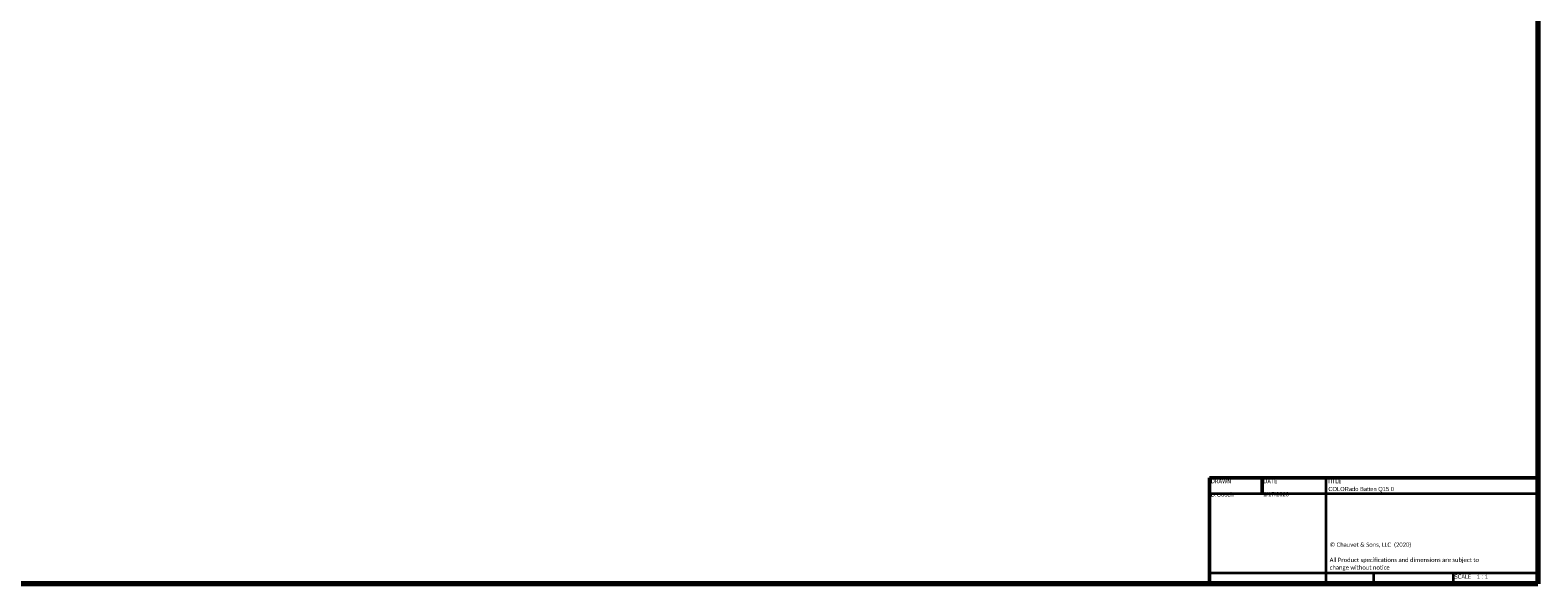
# Model space of a CAD drawing. Header units: millimetres. Extents: x 20 to 2980, y 20 to 2980.
# Tile 3 of 6: x 2076 to 2980, y 20 to 352. Entities that reach past the tile are written whole.
import ezdxf
from ezdxf.enums import TextEntityAlignment as Align

# ---------------------------------------------------------------- set-up
doc = ezdxf.new("R2018")
doc.units = ezdxf.units.MM
doc.layers.add('Border (ISO)', color=7, linetype='Continuous', lineweight=70)
doc.layers.add('Title (ISO)', color=7, linetype='Continuous', lineweight=50)
doc.styles.add('Note Text (ISO)', font='tahoma.ttf')
doc.styles.add('Text Style38', font='tahoma.ttf')

# ---------------------------------------------------------------- blocks, each defined once
blk = doc.blocks.new('Borders Chauvet')
at = {"layer": 'Border (ISO)'}
for p, q in [((2980, 2980), (2980, 20)), ((2980, 20), (20, 20))]:
    blk.add_line(p, q, dxfattribs=at)
blk = doc.blocks.new('Title Blocks Chauvet')
at = {"layer": 'Title (ISO)'}
for p, q in [((414.9, 145.76), (218.05, 145.76)), ((218.05, 145.76), (218.05, 82.13)), ((249.51, 145.76), (249.51, 136.23)), ((414.9, 82.13), (414.9, 145.76)), ((218.05, 82.13), (414.9, 82.13))]:
    blk.add_line(p, q, dxfattribs=at)
at = {"layer": 'Title (ISO)', "lineweight": 35}
for p, q in [((287.9, 82.13), (287.9, 145.76)), ((218.05, 136.23), (414.9, 136.23)), ((287.9, 88.48), (218.05, 88.48)), ((414.9, 88.48), (287.9, 88.48)), ((316.35, 88.48), (316.35, 82.13)), ((364.1, 88.48), (364.1, 82.13))]:
    blk.add_line(p, q, dxfattribs=at)
at = {"layer": 'Title (ISO)', "color": 7, "style": 'Text Style38'}
for s, p in [('DRAWN', (218.81, 144.99)), ('DATE', (250.27, 144.99)), ('TITLE', (288.66, 144.99))]:
    blk.add_text(s, height=2.54, dxfattribs=at).set_placement(p, align=Align.TOP_LEFT)
at = {"layer": 'Title (ISO)', "color": 7, "insert": (290.03, 106.9), "char_height": 2.54, "width": 96.4473, "attachment_point": 1, "line_spacing_factor": 1.07956, "style": 'Note Text (ISO)'}
blk.add_mtext('\\fCalibri|b0|i0;\\H2.5400;© Chauvet & Sons, LLC  (2020)\\P\\fCalibri|b0|i0;\\H2.5400;\\P\\fCalibri|b0|i0;\\H2.5400;All Product specifications and dimensions are subject to change without notice \\P', dxfattribs=at)
at = {"layer": 'Title (ISO)', "color": 7, "insert": (364.86, 87.72), "char_height": 2.54, "attachment_point": 1, "style": 'Note Text (ISO)'}
blk.add_mtext('\\fTahoma|b0|i0;\\H2.5400;SCALE', dxfattribs=at)
at = {"layer": 'Title (ISO)', "color": 7, "lineweight": 30, "flags": 104}
for tag, p in [('AUTHOR', (218.81, 136.99)), ('CREATION_DATE', (250.27, 137.16))]:
    blk.add_attdef(tag, text='', height=3.17, dxfattribs=at).set_placement(p, align=Align.BOTTOM_LEFT)
for tag, height, p in [('TITLE', 3.17, (289.27, 140.26)), ('Initial_View_Scale', 2.54, (378.33, 87.72))]:
    blk.add_attdef(tag, text='', height=height, dxfattribs=at).set_placement(p, align=Align.TOP_LEFT)

msp = doc.modelspace()

# ---------------------------------------------------------------- block references
msp.add_blockref('Borders Chauvet', (0, 0))
ref = msp.add_blockref('Title Blocks Chauvet', (2565.1, -62.13))
lines = msp.add_mtext('1/17/2020', dxfattribs={"layer": 'Title (ISO)', "color": 7, "insert": (2815.37, 75.03), "char_height": 2.5, "attachment_point": 1})
ref.add_attrib('CREATION_DATE', '', (2815.37, 75.03), dxfattribs={"flags": 104}).embed_mtext(lines)
lines = msp.add_mtext('D.Gooch', dxfattribs={"layer": 'Title (ISO)', "color": 7, "insert": (2783.91, 74.86), "char_height": 2.5, "attachment_point": 1})
ref.add_attrib('AUTHOR', '', (2783.91, 74.86), dxfattribs={"flags": 104}).embed_mtext(lines)
lines = msp.add_mtext('COLORado Batten Q15 0', dxfattribs={"layer": 'Title (ISO)', "color": 7, "insert": (2854.37, 78.13), "char_height": 2.5, "attachment_point": 1})
ref.add_attrib('TITLE', '', (2854.37, 78.13), dxfattribs={"flags": 104}).embed_mtext(lines)
lines = msp.add_mtext('1 : 1', dxfattribs={"layer": 'Title (ISO)', "color": 7, "insert": (2943.43, 25.59), "char_height": 2.5, "attachment_point": 1})
ref.add_attrib('Initial_View_Scale', '', (2943.43, 25.59), dxfattribs={"flags": 104}).embed_mtext(lines)

doc.saveas('drawing.dxf')
